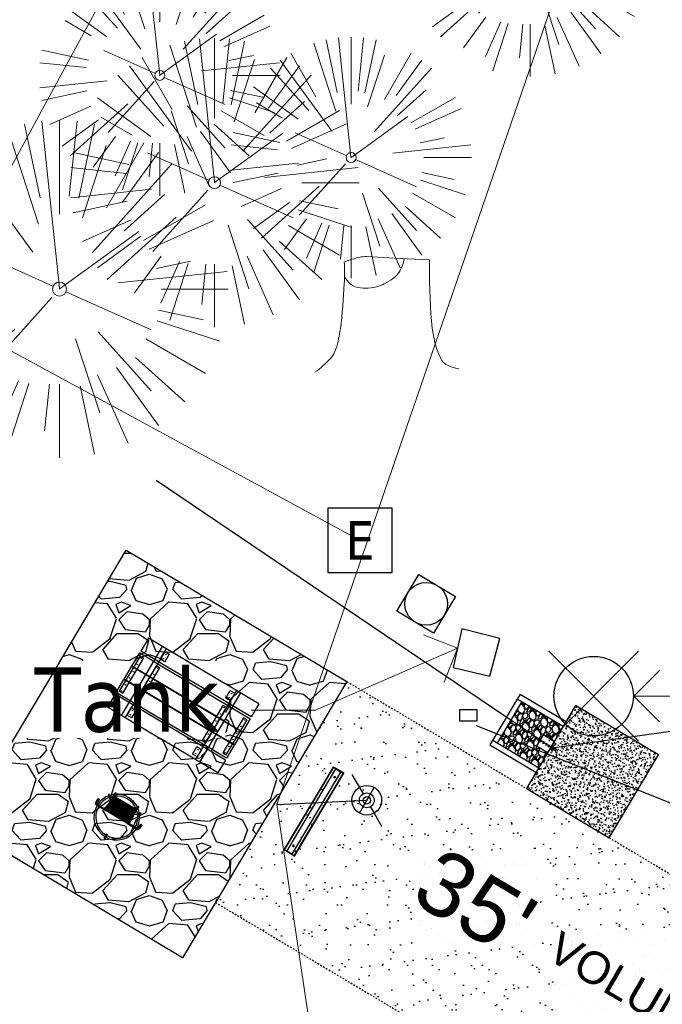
# Model space of a CAD drawing. Header units: feet. Extents: x 1134296 to 1140710, y 647902 to 649877.
# Tile 24 of 66: x 1134482 to 1134522, y 648709 to 648770. Entities that reach past the tile are written whole.
import ezdxf
from ezdxf import colors
from ezdxf.entities.mleader import LeaderData, LeaderLine
from ezdxf.enums import TextEntityAlignment as Align
from ezdxf.lldxf.tags import DXFTag
from ezdxf.math import Vec2, Vec3

# ---------------------------------------------------------------- set-up
doc = ezdxf.new("R2010")
doc.units = ezdxf.units.FT
doc.header["$MEASUREMENT"] = 0
doc.linetypes.add('HIDDEN4', pattern=[0.095, 0.05, -0.045])
doc.linetypes.add('RAD', pattern=[0.13, 0.08, -0.05])
for name, color, linetype in [('-AGGREGATE', 8, 'Continuous'), ('-BOLTS-LAGS-SCREWS', 7, 'Continuous'), ('-CONCRETE', 9, 'Continuous'), ('-HARDWARE', 7, 'Continuous'), ('-TIMBER', 6, 'Continuous'), ('-WOOD', 5, 'Continuous'), ('C-CAMPSITE-PADS', 6, 'Continuous'), ('C-PRKG-GRVL', 8, 'Continuous'), ('C-PRKG-WHEL-STOP', 5, 'Continuous'), ('C-ROAD-GRVL', 1, 'RAD'), ('C-SWLK-CONC', 5, 'Continuous'), ('C-SWLK-CONC-PATT', 5, 'Continuous'), ('C-SWLK-GRVL-PATT', 8, 'Continuous'), ('C-UTIL-ELEC-MEP', 7, 'UGE (.5x)'), ('C-UTIL-HYDRANT', 5, 'Continuous'), ('C-UTIL-WATER-MEP', 7, 'WATER (.5x)'), ('G-TEXT-ST02', 2, 'Continuous'), ('G-XREF', 7, 'Continuous'), ('V-UTIL-POWR-STRC', 1, 'Continuous'), ('V-UTIL-SSWR-STRC', 8, 'Continuous'), ('V-UTIL-WATR-STRC', 8, 'Continuous')]:
    doc.layers.add(name, color=color, linetype=linetype)
for name, color, linetype, lineweight in [('-ANGLE-IRON', 8, 'Continuous', 25), ('V-ANNO-TEXT', 8, 'Continuous', 13), ('V-SITE-VEGE', 8, 'Continuous', 18), ('V-UTIL-POWR-LINE-UNDR', 8, 'EXIST_PROP POWER UNDERGROUND LINE 1', 15), ('V-UTIL-WATR-LINE', 8, 'WATER', 15)]:
    doc.layers.add(name, color=color, linetype=linetype, lineweight=lineweight)
doc.styles.add('Arial', font='arial.ttf', dxfattribs={"height": 180})
doc.styles.add('Normal', font='arial.ttf', dxfattribs={"height": 0.1})
doc.styles.add('SEI-Dim & Leader', font='tahoma.ttf')
doc.styles.get("Standard").update_dxf_attribs({"font": 'arial.ttf'})
tags = doc.linetypes.add('EXIST_PROP POWER UNDERGROUND LINE 1', pattern='A,1.5,-0.2,["P-UG",Standard,S=0.08,R=0,X=-0.1,Y=-0.04],-0.3', length=2).pattern_tags.tags
tags[6] = DXFTag(74, 10)
tags = doc.linetypes.add('UGE (.5x)', pattern='A,0.75,-0.2,["UGE",Standard,S=0.08,R=0,X=-0.1,Y=-0.04],-0.2', length=1.15).pattern_tags.tags
tags[6] = DXFTag(74, 10)
tags = doc.linetypes.add('WATER', pattern='A,1.5,-0.2,["W",Standard,S=0.08,R=0,X=-0.1,Y=-0.04],-0.05', length=1.75).pattern_tags.tags
tags[6] = DXFTag(74, 10)
tags = doc.linetypes.add('WATER (.5x)', pattern='A,0.75,-0.2,["W",Standard,S=0.08,R=0,X=-0.1,Y=-0.04],-0.05', length=1).pattern_tags.tags
tags[6] = DXFTag(74, 10)

# ---------------------------------------------------------------- blocks, each defined once
blk = doc.blocks.new('V-SITE-VEGE-Coniferious Tree 2')
at = {"color": 0, "linetype": 'ByBlock'}
for p, q in [((-0.0003, 0.0026), (-0.0523, 0.4973)), ((0, 0.2219), (0, 0.5)), ((0.0289, 0.2753), (0.0522, 0.4973)), ((-0.0626, 0.1926), (-0.1545, 0.4755)), ((-0.0575, 0.2704), (-0.104, 0.4891)), ((0.0572, 0.2693), (0.1039, 0.4891)), ((-0.146, 0.2528), (-0.25, 0.433)), ((0.0685, 0.211), (0.1382, 0.4256)), ((0.1391, 0.2411), (0.25, 0.433)), ((-0.0791, 0.1089), (-0.2939, 0.4045)), ((0.1869, 0.2573), (0.2939, 0.4045)), ((-0.1757, 0.1951), (-0.3346, 0.3716)), ((0.0978, 0.1086), (0.3345, 0.3716)), ((-0.2201, 0.1599), (-0.4046, 0.2939)), ((0.192, 0.1729), (0.3116, 0.2806)), ((0.2488, 0.1436), (0.433, 0.25)), ((-0.2844, 0.1642), (-0.3931, 0.227)), ((0.2659, 0.1184), (0.4568, 0.2034)), ((-0.0009, -0.0007), (0.235, 0.1707)), ((-0.2961, 0.0629), (-0.4891, 0.1039)), ((-0.0199, 0.0089), (-0.2319, 0.1032)), ((0.2873, 0.0611), (0.3885, 0.0826)), ((-0.306, 0.0322), (-0.4973, 0.0523)), ((0.1731, 0.0182), (0.4972, 0.0523)), ((0.3025, 0), (0.5, 0)), ((-0.2183, -0.0229), (-0.4973, -0.0523)), ((-0.023, -0.0255), (-0.2138, -0.2374)), ((0.0185, -0.0083), (0.272, -0.1211)), ((-0.3022, -0.0642), (-0.4891, -0.1039)), ((0.2936, -0.0624), (0.4274, -0.0908)), ((0.2891, -0.094), (0.4755, -0.1545)), ((-0.2881, -0.1283), (-0.4568, -0.2034)), ((-0.132, -0.1189), (-0.3716, -0.3346)), ((0.1144, -0.1271), (0.2718, -0.3019)), ((0.0478, -0.1473), (0.1192, -0.3671)), ((0.2555, -0.1475), (0.433, -0.25)), ((-0.2545, -0.1849), (-0.4046, -0.2939)), ((0.2254, -0.2029), (0.3716, -0.3346)), ((0.1689, -0.2325), (0.2939, -0.4045)), ((-0.1843, -0.2536), (-0.2767, -0.3808)), ((0.1131, -0.2541), (0.2033, -0.4568)), ((-0.1214, -0.2725), (-0.1856, -0.4168)), ((-0.091, -0.2799), (-0.1545, -0.4755)), ((-0.0297, -0.2818), (-0.0443, -0.4216)), ((0, -0.2818), (0, -0.5)), ((0.061, -0.2873), (0.1039, -0.4891))]:
    blk.add_line(p, q, dxfattribs=at)
blk.add_circle((0, 0), 0.0208)
blk = doc.blocks.new('V-UTIL-IRRI-Spigot')
for points in [[(-1, 1.732), (-0.5, 0.866)], [(-0.5, -0.866), (0.5, 0.866)], [(0.5, -0.866), (1, -1.732)]]:
    blk.add_lwpolyline(points)
for radius in [1, 0.5]:
    blk.add_circle((0, 0), radius)
blk = doc.blocks.new('*U848', base_point=(1134503.569, 648721.905))
at = {"xscale": 0.9237604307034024, "yscale": 0.9237604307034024, "zscale": 0.9237604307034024}
blk.add_blockref('V-UTIL-IRRI-Spigot', (1134503.569, 648721.905), dxfattribs=at)
blk = doc.blocks.new('V-UTIL-EPED')
for p, q in [((-0.05, 0.05), (-0.05, -0.05)), ((0.05, 0.05), (-0.05, 0.05)), ((0.05, -0.05), (0.05, 0.05)), ((-0.05, -0.05), (0.05, -0.05))]:
    blk.add_line(p, q)
at = {"style": 'SEI-Dim & Leader'}
blk.add_text('E', height=0.06, dxfattribs=at).set_placement((0, 0), align=Align.MIDDLE_CENTER)
blk = doc.blocks.new('*U849', base_point=(1134503.148, 648738.079))
at = {"xscale": 39.99999999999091, "yscale": 39.99999999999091, "zscale": 39.99999999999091}
blk.add_blockref('V-UTIL-EPED', (1134503.148, 648738.079), dxfattribs=at)
blk = doc.blocks.new('V-UTIL-Cleanout')
for p, q in [((-0.0707, -0.0707), (0.0707, 0.0707)), ((0.0707, -0.0707), (-0.0707, 0.0707))]:
    blk.add_line(p, q)
blk.add_circle((0, 0), 0.0625)
blk = doc.blocks.new('*U851', base_point=(1134517.696, 648728.388))
at = {"xscale": 39.59797974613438, "yscale": 39.59797974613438, "zscale": 39.59797974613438}
blk.add_blockref('V-UTIL-Cleanout', (1134517.696, 648728.388), dxfattribs=at)
blk = doc.blocks.new('_Open90')
at = {"color": 0, "linetype": 'ByBlock', "lineweight": -2}
for p, q in [((-0.5, 0.5), (0, 0)), ((0, 0), (-1, 0)), ((0, 0), (-0.5, -0.5))]:
    blk.add_line(p, q, dxfattribs=at)
blk = doc.blocks.new('V-SITE-VEGE-Stump')
for points in [[(-0.1229, -0.0143, 0.052613), (-0.0986, 0.0077, 0.106195), (-0.0905, 0.0219, 0.044862), (-0.0837, 0.0527, 0.020074), (-0.0776, 0.1229, 0.011675), (-0.0773, 0.1364, 0.007866), (-0.0776, 0.1565)], [(-0.0776, 0.1565, -0.027668), (-0.0534, 0.1634, -0.067978), (-0.0432, 0.1643), (0.0086, 0.1616), (0.054, 0.1591)], [(0.0151, 0.1613, -0.082864), (0.0081, 0.142, -0.111324), (-0.0021, 0.1306, -0.039313), (-0.0159, 0.1223, -0.049197), (-0.028, 0.1177, -0.066002), (-0.0447, 0.1155, -0.070187), (-0.0604, 0.1177, -0.114859), (-0.0685, 0.1223, -0.075938), (-0.0773, 0.1332)], [(0.054, 0.1591, 0.004334), (0.0538, 0.1369, 0.008344), (0.054, 0.1254), (0.0561, 0.0762, 0.046252), (0.0624, 0.0317, 0.069625), (0.0733, 0.0038, 0.149725), (0.0794, -0.002, 0.058523), (0.0992, -0.0091)]]:
    blk.add_lwpolyline(points, format="xyb")
blk = doc.blocks.new('*U900', base_point=(1134503.569, 648721.905))
at = {"xscale": 0.9237604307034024, "yscale": 0.9237604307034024, "zscale": 0.9237604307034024}
blk.add_blockref('V-UTIL-IRRI-Spigot', (1134503.569, 648721.905), dxfattribs=at)
blk = doc.blocks.new('*U901', base_point=(1134503.148, 648738.079))
at = {"xscale": 39.99999999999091, "yscale": 39.99999999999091, "zscale": 39.99999999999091}
blk.add_blockref('V-UTIL-EPED', (1134503.148, 648738.079), dxfattribs=at)
blk = doc.blocks.new('*U903', base_point=(1134517.696, 648728.388))
at = {"xscale": 39.59797974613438, "yscale": 39.59797974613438, "zscale": 39.59797974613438}
blk.add_blockref('V-UTIL-Cleanout', (1134517.696, 648728.388), dxfattribs=at)
blk = doc.blocks.new('Wheel_Stop')
for points in [[(-36, 6.75), (36, 6.75)], [(-36, -2.25), (-36, 6.75)], [(-35.625, 4.5), (-36, 6.75)], [(-35.625, 0), (-36, -2.25)], [(-35.955, 6.48), (35.955, 6.48)], [(-35.625, 4.5), (-35.625, 0)], [(-35.625, 4.5), (35.625, 4.5)], [(-35.625, 0), (35.625, 0)], [(35.625, 4.5), (36, 6.75)], [(35.625, 4.5), (35.625, 0)], [(35.625, 0), (36, -2.25)], [(36, -2.25), (36, 6.75)], [(-36, -2.25), (36, -2.25)], [(-35.955, -1.98), (35.955, -1.98)]]:
    blk.add_lwpolyline(points)
for centre in [(-30, 2.25), (30, 2.25)]:
    blk.add_circle(centre, 0.5)
blk = doc.blocks.new('10FT_Precast Table')
at = {"layer": '-ANGLE-IRON'}
for p, q in [((-28.53, 21.12), (-28.53, 27.63)), ((-28.53, 27.63), (-24.53, 27.63)), ((-24.53, 27.63), (-24.53, 21.12)), ((28.47, 21.12), (28.47, 27.63)), ((28.47, 27.63), (32.47, 27.63)), ((32.47, 27.63), (32.47, 21.12)), ((-43.5, 15.25), (-46.5, 15.25)), ((-46.5, 15.25), (-46.5, -15.25)), ((-43.5, -15.25), (-43.5, 15.25)), ((-24.53, 21.12), (-28.53, 21.12)), ((-25.53, 15.25), (-28.53, 15.25)), ((-28.53, 15.25), (-28.53, -15.25)), ((-25.53, -15.25), (-25.53, 15.25)), ((32.47, 21.12), (28.47, 21.12)), ((32.47, 15.25), (29.47, 15.25)), ((29.47, 15.25), (29.47, -15.25)), ((32.47, -15.25), (32.47, 15.25)), ((46.5, 15.25), (43.5, 15.25)), ((43.5, 15.25), (43.5, -15.25)), ((46.5, -15.25), (46.5, 15.25)), ((-46.5, -15.25), (-43.5, -15.25)), ((-28.53, -15.25), (-25.53, -15.25)), ((-28.53, -27.63), (-28.53, -21.12)), ((-28.53, -21.12), (-24.53, -21.12)), ((-24.53, -21.12), (-24.53, -27.63)), ((28.47, -27.63), (28.47, -21.12)), ((28.47, -21.12), (32.47, -21.12)), ((29.47, -15.25), (32.47, -15.25)), ((32.47, -21.12), (32.47, -27.63)), ((43.5, -15.25), (46.5, -15.25)), ((-24.53, -27.63), (-28.53, -27.63)), ((32.47, -27.63), (28.47, -27.63))]:
    blk.add_line(p, q, dxfattribs=at)
at = {"layer": '-BOLTS-LAGS-SCREWS'}
for centre in [(-26.53, 26.13), (-26.53, 22.62), (30.47, 26.13), (30.47, 22.62), (-45, 14.25), (-45, 8.75), (-27.03, 14.25), (-27.03, 8.75), (30.97, 14.25), (30.97, 8.75), (45, 14.25), (45, 8.75), (-45, 2.75), (-27.03, 2.75), (30.97, 2.75), (45, 2.75), (-45, -2.75), (-27.03, -2.75), (30.97, -2.75), (45, -2.75), (-45, -8.75), (-45, -14.25), (-27.03, -8.75), (-27.03, -14.25), (30.97, -8.75), (30.97, -14.25), (45, -8.75), (45, -14.25), (-26.53, -22.62), (-26.53, -26.13), (30.47, -22.62), (30.47, -26.13)]:
    blk.add_circle(centre, 0.156, dxfattribs=at)
at = {"layer": '-CONCRETE'}
for p, q in [((-32.03, -30), (-32.03, 30)), ((-28.53, 30), (-28.53, 27.63)), ((32.47, 30), (32.47, 27.63)), ((35.97, -30), (35.97, 30)), ((-28.53, -27.12), (-28.53, 27.12)), ((32.47, -27.12), (32.47, 27.12)), ((-28.53, -30), (-28.53, -27.63)), ((32.47, -27.63), (32.47, -30))]:
    blk.add_line(p, q, dxfattribs=at)
at = {"layer": '-TIMBER'}
for p, q in [((-48, 18.75), (-48, 30)), ((-48, 30), (48, 30)), ((48, 18.75), (48, 30)), ((-48, 18.75), (48, 18.75)), ((-48, 5.88), (-48, 17.13)), ((-48, 17.13), (48, 17.13)), ((48, 17.13), (48, 5.88)), ((-48, 5.88), (48, 5.88)), ((-48, -5.63), (-48, 5.63)), ((-48, 5.63), (48, 5.63)), ((48, 5.63), (48, -5.63)), ((48, -5.63), (-48, -5.63)), ((-48, -17.13), (-48, -5.88)), ((48, -5.88), (-48, -5.88)), ((48, -5.88), (48, -17.13)), ((48, -17.13), (-48, -17.13)), ((-48, -30), (-48, -18.75)), ((-48, -18.75), (48, -18.75)), ((48, -30), (48, -18.75)), ((-48, -30), (48, -30))]:
    blk.add_line(p, q, dxfattribs=at)
blk = doc.blocks.new('*X1280')
at = {"color": 0}
for p, q in [((146.06, 353.6), (146.14, 353.68)), ((146.06, 352.89), (146.81, 353.64)), ((146.06, 352.54), (146.81, 353.29)), ((146.06, 351.83), (146.81, 352.58)), ((146.06, 351.48), (146.81, 352.23)), ((146.06, 350.77), (146.81, 351.52)), ((146.32, 350.68), (146.81, 351.17))]:
    blk.add_line(p, q, dxfattribs=at)
blk = doc.blocks.new('Pilot Rocks FS-30_18_PA')
at = {"layer": '-HARDWARE'}
for p, q in [((-8.82, 0.04), (-17.87, 0.04)), ((-17.87, 0.04), (-12.78, 0.04)), ((-10.2, 0.04), (10.2, 0.04)), ((8.82, 0.04), (17.87, 0.04)), ((12.78, 0.04), (17.87, 0.04)), ((-18.93, -4.56), (-18.93, -1.36)), ((-18.93, -1.36), (-18.87, -1.36)), ((-18.87, -1.36), (-18.87, -0.96)), ((-18.87, -1.36), (-18.87, -0.96)), ((-18.2, -1.36), (-18.2, -0.96)), ((-18.2, -0.96), (-18.2, -1.36)), ((-18.2, -1.36), (-18.13, -1.36)), ((-18.13, -1.36), (-18.13, -4.56)), ((-8.82, -0.62), (-17.87, -0.62)), ((-13.34, -0.62), (-17.87, -0.62)), ((-10.2, -0.62), (10.2, -0.62)), ((-10.2, -0.62), (-10.2, -11.31)), ((-9.53, -0.62), (-9.53, -11.31)), ((-8.82, -0.62), (-8.82, -11.65)), ((-8.28, -0.62), (-8.28, -11.65)), ((-7.5, -0.62), (-7.5, -11.65)), ((-6.97, -0.62), (-6.97, -11.65)), ((-6.19, -0.62), (-6.19, -11.65)), ((-5.65, -0.62), (-5.65, -11.65)), ((-4.87, -0.62), (-4.87, -11.65)), ((-4.34, -0.62), (-4.34, -11.65)), ((-3.56, -0.62), (-3.56, -11.65)), ((-3.02, -0.62), (-3.02, -11.65)), ((-2.24, -0.62), (-2.24, -11.65)), ((-1.71, -0.62), (-1.71, -11.65)), ((-0.92, -0.62), (-0.92, -11.65)), ((-0.39, -0.62), (-0.39, -11.65)), ((0.39, -0.62), (0.39, -11.65)), ((0.92, -0.62), (0.92, -11.65)), ((1.71, -0.62), (1.71, -11.65)), ((2.24, -0.62), (2.24, -11.65)), ((3.02, -0.62), (3.02, -11.65)), ((3.56, -0.62), (3.56, -11.65)), ((4.34, -0.62), (4.34, -11.65)), ((4.87, -0.62), (4.87, -11.65)), ((5.65, -0.62), (5.65, -11.65)), ((6.19, -0.62), (6.19, -11.65)), ((6.97, -0.62), (6.97, -11.65)), ((7.5, -0.62), (7.5, -11.65)), ((8.28, -0.62), (8.28, -11.65)), ((8.82, -0.62), (8.82, -11.65)), ((17.87, -0.62), (8.82, -0.62)), ((9.53, -0.62), (9.53, -11.31)), ((10.2, -0.62), (10.2, -11.31)), ((18.13, -4.56), (18.13, -1.36)), ((18.13, -1.36), (18.2, -1.36)), ((18.93, -4.56), (18.13, -4.56)), ((18.2, -1.36), (18.2, -0.96)), ((18.2, -1.36), (18.2, -0.96)), ((18.87, -1.36), (18.87, -0.96)), ((18.87, -0.96), (18.87, -1.36)), ((18.87, -1.36), (18.93, -1.36)), ((18.93, -1.36), (18.93, -4.56)), ((-10.2, -11.31), (-10.2, -14.85)), ((-10.2, -13.68), (-10.2, -14.85)), ((-9.53, -11.31), (-9.53, -14.85)), ((-9.53, -11.65), (9.53, -11.65)), ((-9.53, -12.31), (9.53, -12.31)), ((-9.53, -14.85), (-9.53, -14.48)), ((9.53, -11.31), (9.53, -14.85)), ((9.53, -14.48), (9.53, -14.85)), ((10.2, -11.31), (10.2, -14.85)), ((10.2, -14.85), (10.2, -13.68))]:
    blk.add_line(p, q, dxfattribs=at)
at = {"layer": '-HARDWARE', "flags": 128}
for points in [[(0.04, 18.19, 1), (-0.62, 18.19), (-0.62, 14.99, 1), (0.05, 14.99), (0.04, 18.19)], [(-11.78, -8.93, -1), (-11.29, -9.39), (-13.48, -11.73, -1), (-13.96, -11.27), (-11.78, -8.93)], [(11.78, -8.93, 1), (11.29, -9.39), (13.48, -11.73, 1), (13.96, -11.27), (11.78, -8.93)]]:
    blk.add_lwpolyline(points, format="xyb", dxfattribs=at)
at = {"layer": '-HARDWARE'}
for points in [[(-18.93, -4.56), (-18.93, -1.36), (-18.13, -1.36), (-18.13, -4.56)], [(-7.5, -11.65), (-8.28, -11.65), (-8.28, -0.62), (-7.5, -0.62)], [(-6.19, -11.65), (-6.97, -11.65), (-6.97, -0.62), (-6.19, -0.62)], [(-4.87, -11.65), (-5.65, -11.65), (-5.65, -0.62), (-4.87, -0.62)], [(-3.56, -11.65), (-4.34, -11.65), (-4.34, -0.62), (-3.56, -0.62)], [(-2.24, -11.65), (-3.02, -11.65), (-3.02, -0.62), (-2.24, -0.62)], [(-0.92, -11.65), (-1.71, -11.65), (-1.71, -0.62), (-0.92, -0.62)], [(-0.39, -11.65), (0.39, -11.65), (0.39, -0.62), (-0.39, -0.62)], [(0.92, -11.65), (1.71, -11.65), (1.71, -0.62), (0.92, -0.62)], [(2.24, -11.65), (3.02, -11.65), (3.02, -0.62), (2.24, -0.62)], [(3.56, -11.65), (4.34, -11.65), (4.34, -0.62), (3.56, -0.62)], [(4.87, -11.65), (5.65, -11.65), (5.65, -0.62), (4.87, -0.62)], [(6.19, -11.65), (6.97, -11.65), (6.97, -0.62), (6.19, -0.62)], [(7.5, -11.65), (8.28, -11.65), (8.28, -0.62), (7.5, -0.62)], [(18.93, -4.56), (18.93, -1.36), (18.13, -1.36), (18.13, -4.56)]]:
    blk.add_lwpolyline(points, close=True, dxfattribs=at)
for centre, radius, start, end in [((0, 0), 17.07, 0.14844, 179.85156), ((0, 0), 15.73, 0.16102, 179.83898), ((-17.87, -0.96), 1, 90, 180), ((-17.87, -0.96), 1, 90, 180), ((17.87, -0.96), 1, 0, 90), ((17.87, -0.96), 1, 0, 90), ((-17.87, -0.96), 0.333, 90, 180), ((-17.87, -0.96), 0.333, 90, 180), ((0, 0), 17.07, 182.09014, 220.74905), ((0, 0), 15.73, 182.26736, 220.22476), ((0, 0), 15.73, 319.77524, 357.73264), ((0, 0), 17.07, 319.25095, 357.90986), ((17.87, -0.96), 0.333, 0, 90), ((17.87, -0.96), 0.333, 0, 90), ((0, 0), 17.07, 220.74905, 233.29778), ((0, 0), 15.73, 220.22476, 229.58607), ((-9.87, -11.65), 0.333, 0, 180), ((0, 0), 15.73, 232.70405, 307.29595), ((0, 0), 17.07, 236.0414, 303.9586), ((9.87, -11.65), 0.333, 0, 180), ((0, 0), 15.73, 310.41393, 319.77524), ((0, 0), 17.07, 306.70222, 319.25095), ((-9.87, -14.85), 0.333, 180, 0), ((-9.87, -14.85), 0.333, 180, 0), ((9.87, -14.85), 0.333, 180, 0), ((9.87, -14.85), 0.333, 180, 0)]:
    blk.add_arc(centre, radius, start, end, dxfattribs=at)
at = {"layer": '-HARDWARE', "rotation": 180}
for p, xscale, yscale, zscale in [((137.67, 372.58), 1.066666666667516, 1.066666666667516, 1.066666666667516), ((-137.67, 372.58), -1.066666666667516, 1.066666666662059, 1.066666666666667)]:
    blk.add_blockref('*X1280', p, dxfattribs=dict(at, xscale=xscale, yscale=yscale, zscale=zscale))
blk = doc.blocks.new('HYDRANT & PAD')
at = {"layer": '-AGGREGATE'}
h = blk.add_hatch(dxfattribs=at)
h.set_pattern_fill('GRAVEL', color=256, scale=10)
h.paths.add_polyline_path([(18, 72), (18, 108), (-18, 108), (-18, 72), (-4.81, 72), (-4.81, 81.61), (4.81, 81.61), (4.81, 72)])
at = {"layer": 'C-SWLK-CONC-PATT'}
h = blk.add_hatch(dxfattribs=at)
h.set_pattern_fill('AR-CONC', color=256)
h.set_pattern_definition([(50, (-9267.939, -358120.348), (7.17260183, -0.62752135), [0.75, -8.25]), (355, (-9267.939, -358120.348), (-1.38751334, 7.52192134), [0.6, -6.6]), (100.4514445, (-9267.341, -358120.4), (5.78508847, 6.89439991), [0.63740192, -7.01142112]), (46.1842, (-9267.939, -358118.348), (10.6724133, -1.6551928), [1.125, -12.375]), (96.6356355, (-9267.05, -358118.486), (9.34661946, 9.741186), [0.95610342, -10.5171376]), (351.184164, (-9267.939, -358118.348), (9.34661945, 9.741186), [0.9, -9.9]), (21, (-9266.939, -358118.848), (5.96907052, -4.02618891), [0.75, -8.25]), (326, (-9266.939, -358118.848), (2.43315332, 7.25150045), [0.6, -6.6]), (71.4514447, (-9266.4415, -358119.1835), (8.40222377, 3.22531153), [0.6374019, -7.01142112]), (37.5, (-9267.939, -358120.348), (0.121598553, 3.328938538), [0, -6.52, 0, -6.7, 0, -6.625]), (7.5, (-9267.939, -358120.348), (2.630695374, 3.94411712), [0, -3.82, 0, -6.37, 0, -2.525]), (327.5, (-9270.169, -358120.348), (5.338224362, -0.225548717), [0, -2.5, 0, -7.8, 0, -10.35]), (317.5, (-9271.169, -358120.348), (5.831861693, 1.001049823), [0, -3.25, 0, -5.18, 0, -7.35])])
h.paths.add_polyline_path([(36, 72), (-0.5, 72), (-1.8, 72), (-5.84, 72), (-36, 72), (-36, 0), (36, 0)])
at = {"layer": '-HARDWARE'}
for p, q in [((-0.93, 70.22), (-0.89, 69.51)), ((-0.13, 68.23), (-0.22, 71.2)), ((-0.22, 71.2), (0.32, 71.2)), ((0.32, 71.2), (0.24, 68.22)), ((0.9, 70.22), (0.86, 69.51))]:
    blk.add_line(p, q, dxfattribs=at)
for points in [[(0.8, 81.98), (-0.85, 81.98)], [(-0.77, 82.58), (-0.77, 81.98)], [(-0.57, 81.61), (-0.57, 81.98)], [(0.57, 81.61), (0.57, 81.98)], [(0.73, 82.58), (0.73, 81.98)]]:
    blk.add_lwpolyline(points, dxfattribs=at)
at = {"layer": '-HARDWARE', "linetype": 'HIDDEN4'}
for points in [[(-0.57, 81.61), (-0.57, 72.06)], [(0.57, 81.61), (0.57, 72.04)]]:
    blk.add_lwpolyline(points, dxfattribs=at)
at = {"layer": '-HARDWARE'}
blk.add_lwpolyline([(0.86, 69.51), (0.8, 68.56, 0.013614), (0.8, 68.55), (0.8, 68.08, -0.014895), (0.8, 68.06), (0.78, 67.72, -0.39687), (0.44, 67.39), (-0.47, 67.39, -0.39687), (-0.81, 67.72), (-0.84, 68.06, -0.014895), (-0.84, 68.08), (-0.84, 68.55, 0.013614), (-0.84, 68.56), (-0.89, 69.51)], format="xyb", dxfattribs=at)
for centre, radius, start, end in [((-0.02, 82.58), 0.794, 340.87176, 199.12824), ((-0.02, 82.58), 0.75, 0, 180), ((-0.02, 70.99), 1.2, 284.45577, 262.27799)]:
    blk.add_arc(centre, radius, start, end, dxfattribs=at)
at = {"layer": '-TIMBER', "flags": 128}
for points in [[(-22, 112), (-22, 72)], [(22, 112), (-22, 112)], [(-18, 112), (-18, 72)], [(18, 112), (18, 72)], [(22, 112), (22, 72)], [(18, 108), (-18, 108)]]:
    blk.add_lwpolyline(points, dxfattribs=at)
at = {"layer": '-WOOD'}
blk.add_lwpolyline([(4.81, 72), (4.81, 81.61), (-4.81, 81.61), (-4.81, 72)], close=True, dxfattribs=at)
at = {"layer": 'C-SWLK-CONC'}
blk.add_lwpolyline([(36, 0), (36, 72), (-36, 72), (-36, 0)], dxfattribs=at)
at = {"layer": 'C-SWLK-CONC', "linetype": 'Continuous'}
blk.add_lwpolyline([(-36, 0), (36, 0)], dxfattribs=at)
blk = doc.blocks.new('C_PBASE-PACTOLA_02403811')
at = {"layer": 'C-CAMPSITE-PADS'}
for points in [[(1134494.148, 648715.547), (1134492.101, 648712.11), (1134478.353, 648720.294), (1134488.584, 648737.48), (1134502.332, 648729.296), (1134494.148, 648715.547)], [(1134488.795, 648720.479), (1134489.05, 648720.909)]]:
    blk.add_lwpolyline(points, dxfattribs=at)
at = {"layer": 'C-ROAD-GRVL', "flags": 128}
for points in [[(1134502.332, 648729.296), (1134534.769, 648709.986, 0.629228), (1134540.777, 648713.976)], [(1134494.148, 648715.547), (1134534.463, 648691.548, -0.226254), (1134546.417, 648673.649)]]:
    blk.add_lwpolyline(points, format="xyb", dxfattribs=at)
at = {"layer": 'C-UTIL-ELEC-MEP'}
blk.add_lwpolyline([(1134509.367, 648727.549), (1134510.417, 648727.549), (1134510.417, 648726.835), (1134509.367, 648726.835)], close=True, dxfattribs=at)
blk.add_lwpolyline([(1134524.761, 648680.948), (1134556.995, 648675.468), (1134551.403, 648710.211), (1134510.398, 648726.541)], dxfattribs=at)
at = {"layer": 'C-UTIL-WATER-MEP'}
for p, q in [((1134490.456, 648741.821), (1134515.108, 648725.18)), ((1134515.108, 648725.18), (1134543.703, 648729.174))]:
    blk.add_line(p, q, dxfattribs=at)
blk.add_lwpolyline([(1134506.803, 648735.963), (1134509.095, 648734.599), (1134507.731, 648732.307), (1134505.439, 648733.671)], close=True, dxfattribs=at)
blk.add_circle((1134507.267, 648734.135), 1.333, dxfattribs=at)
at = {"layer": '-HARDWARE', "xscale": 0.08333333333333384, "yscale": 0.08333333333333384, "zscale": 0.08333333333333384, "rotation": 149.2349298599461}
blk.add_blockref('Pilot Rocks FS-30_18_PA', (1134488.001, 648720.861), dxfattribs=at)
at = {"xscale": 0.08333333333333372, "yscale": 0.08333333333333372, "zscale": 0.08333333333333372, "rotation": 149.2349298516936}
blk.add_blockref('10FT_Precast Table', (1134492.133, 648727.802), dxfattribs=at)
at = {"layer": 'C-PRKG-WHEL-STOP', "xscale": 0.08333333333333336, "yscale": 0.08333333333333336, "zscale": 0.08333333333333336, "rotation": 59.23492963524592}
blk.add_blockref('Wheel_Stop', (1134500.442, 648721.111), dxfattribs=at)
at = {"layer": 'C-UTIL-HYDRANT', "xscale": 0.08333333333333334, "yscale": 0.08333333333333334, "zscale": 0.08333333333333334, "rotation": 59.23492982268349}
blk.add_blockref('HYDRANT & PAD', (1134520.193, 648722.155), dxfattribs=at)
at = {"layer": 'C-CAMPSITE-PADS', "insert": (1134508.227, 648719.149), "char_height": 4, "attachment_point": 1, "rotation": 329.19117, "style": 'Arial'}
blk.add_mtext_dynamic_manual_height_columns("35'", width=0.88902, gutter_width=1, heights=[0], dxfattribs=at)
at = {"layer": 'G-TEXT-ST02', "insert": (1134515.654, 648713.832), "char_height": 2, "attachment_point": 1, "rotation": 329.80407, "style": 'Normal'}
blk.add_mtext('VOLUNTEER SITE', dxfattribs=at)
blk = doc.blocks.new('C_PHTCH-PACTOLA_02403811')
at = {"layer": 'C-PRKG-GRVL'}
h = blk.add_hatch(dxfattribs=at)
h.set_pattern_fill('AR-SAND', color=256)
h.set_pattern_definition([(37.5, (0, 0), (-0.0629933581, 1.926823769), [0, -1.52, 0, -1.7, 0, -1.625]), (7.5, (0, 0), (1.7697767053, 2.822146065), [0, -0.82, 0, -1.37, 0, -0.525]), (327.5, (-1.23, 0), (3.1141418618, 0.0056590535), [0, -0.5, 0, -1.8, 0, -2.35]), (317.5, (-1.23, 0), (3.0061266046, 0.877675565), [0, -0.25, 0, -1.18, 0, -1.35])])
edge = h.paths.add_edge_path()
edge.add_line((1134534.463, 648691.548), (1134494.148, 648715.547))
edge.add_line((1134494.148, 648715.547), (1134502.332, 648729.296))
edge.add_line((1134502.332, 648729.296), (1134534.769, 648709.986))
edge.add_arc((1134536.815, 648713.423), 4, 239.23493, 367.95193)
edge.add_line((1134540.777, 648713.976), (1134546.417, 648673.649))
edge.add_arc((1134521.675, 648670.066), 24.999, 8.23938, 59.23554)
at = {"layer": 'C-SWLK-GRVL-PATT'}
h = blk.add_hatch(dxfattribs=at)
h.set_pattern_fill('GRAVEL', color=256, scale=5)
h.set_pattern_definition([(228.012787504, (3.6, 5), (-40, -45), [0.67268, -66.595440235]), (184.969740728, (3.15, 4.5), (60, 5), [1.15434, -114.279623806]), (132.510447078, (2, 4.4), (50, -55), [0.81394, -80.58016298]), (267.273689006, (0.05, 3.15), (5, 100), [1.05119, -104.067790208]), (292.833654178, (0, 2.1), (-25, 60), [1.030775, -102.04686564]), (357.273689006, (0.4, 1.15), (-100, 5), [1.05119, -104.067790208]), (37.694240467, (1.45, 1.1), (-65, -50), [1.390145, -137.624242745]), (72.255328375, (2.55, 1.95), (35, 110), [1.31244, -129.931607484]), (121.429565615, (2.95, 3.2), (-40, 65), [1.05475, -104.420365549]), (175.23635831, (2.4, 4.1), (55, -5), [1.20416, -59.003812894]), (222.397437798, (1.2, 4.2), (-60, -55), [1.55724, -154.166875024]), (138.814074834, (5, 3.1), (-35, 30), [0.531505, -52.619224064]), (171.46923439, (4.6, 3.45), (65, -10), [1.011185, -100.10755708]), (225, (3.6, 3.6), (-6e-16, -5), [0.707105, -6.363962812]), (203.198590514, (3.25, 4.2), (25, 10), [0.38079, -37.69807553]), (291.80140949, (2.9, 4.05), (-5, 15), [0.538515, -26.387309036]), (30.96375653, (3.1, 3.55), (15, 10), [0.874645, -28.280114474]), (161.56505118, (3.85, 4), (10, -5), [0.632455, -15.1789333]), (16.389540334, (0, 4.05), (50, 15), [0.886, -87.714225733]), (70.346175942, (0.85, 4.3), (-20.00000000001, -55.00000000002), [0.743305, -73.587038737]), (293.198590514, (3.85, 5), (-10, 25), [0.761575, -37.31729053]), (343.610459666, (4.15, 4.3), (-50, 15), [0.886, -87.714225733]), (339.44395478, (0, 0.95), (-25, 10), [0.8544, -41.865618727]), (294.77514057, (0.8, 0.65), (-25, 55), [0.71589, -70.873215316]), (66.801409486, (3.9, 0), (10, 25), [0.761575, -37.31729053]), (17.354024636, (4.2, 0.7), (-65, -20), [0.838155, -82.977118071]), (69.44395478, (1.45, 0), (-10, -25), [0.4272, -42.292818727]), (101.30993247, (3.6, 0), (-5, 20), [0.25495, -25.240147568]), (165.96375653, (3.55, 0.25), (15, -5), [1.030775, -19.584753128]), (186.009005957, (2.55, 0.5), (50, 5), [0.95525, -94.569615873]), (303.69006753, (3.1, 3.1), (-5, 10), [0.72111, -17.306646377]), (353.157226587, (3.5, 2.5), (85, -10), [1.25897, -124.63781312]), (60.9453959, (4.75, 2.35), (-20, -35), [0.51478, -50.963370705]), (90, (5, 2.8), (-5, 5), [0.3, -4.7]), (120.256437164, (2.45, 0.65), (20, -35), [0.69462, -68.767599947]), (48.012787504, (2.1, 1.25), (40, 45), [1.34536, -65.922760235]), (0, (3, 2.25), (5, 5), [1.3, -3.7]), (325.30484647, (4.3, 2.25), (50, -35), [0.79057, -78.266371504]), (254.0546041, (4.95, 1.8), (-5, -20), [0.72801, -35.672539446]), (207.645975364, (4.75, 1.1), (-95, -50), [1.185325, -117.347370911]), (175.42607874, (3.7, 0.55), (-65, 5), [1.253995, -124.14536704])])
h.paths.add_polyline_path([(1134502.332, 648729.296), (1134488.584, 648737.48), (1134478.353, 648720.294), (1134492.101, 648712.11)])
h.paths.add_polyline_path([(1134449.493, 648737.475), (1134440.285, 648722.008), (1134454.034, 648713.824), (1134463.241, 648729.291)])
blk = doc.blocks.new('C_XBASE-PACTOLA_02403811')
at = {"layer": 'V-UTIL-POWR-LINE-UNDR', "flags": 128}
blk.add_lwpolyline([(1134503.148, 648738.079), (1134476.606, 648752.466)], dxfattribs=at)
at = {"layer": 'V-SITE-VEGE'}
for name, p, xscale, yscale, zscale in [('V-SITE-VEGE-Coniferious Tree 2', (1134513.734, 648774.448), 14.99981880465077, 14.99981880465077, 14.99981880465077), ('V-SITE-VEGE-Coniferious Tree 2', (1134490.677, 648767.027), 14.99981880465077, 14.99981880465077, 14.99981880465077), ('V-SITE-VEGE-Coniferious Tree 2', (1134494.084, 648760.344), 17.99978256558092, 17.99978256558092, 17.99978256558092), ('V-SITE-VEGE-Coniferious Tree 2', (1134502.588, 648761.907), 14.99981880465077, 14.99981880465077, 14.99981880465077), ('V-SITE-VEGE-Coniferious Tree 2', (1134484.435, 648753.726), 20.99974632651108, 20.99974632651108, 20.99974632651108), ('V-SITE-VEGE-Stump', (1134505.295, 648749.12), 40.31522404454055, 40.31522404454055, 40.31522404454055)]:
    blk.add_blockref(name, p, dxfattribs=dict(at, xscale=xscale, yscale=yscale, zscale=zscale))
at = {"layer": 'V-UTIL-POWR-STRC'}
for name in ['*U849', '*U901']:
    blk.add_blockref(name, (1134503.148, 648738.079), dxfattribs=at)
at = {"layer": 'V-UTIL-POWR-STRC', "xscale": 39.99999999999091, "yscale": 39.99999999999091, "zscale": 39.99999999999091}
blk.add_blockref('V-UTIL-EPED', (1134503.148, 648738.079), dxfattribs=at)
at = {"layer": 'V-UTIL-SSWR-STRC'}
for name in ['*U851', '*U903']:
    blk.add_blockref(name, (1134517.696, 648728.388), dxfattribs=at)
at = {"layer": 'V-UTIL-WATR-STRC'}
blk.add_blockref('*U848', (1134503.569, 648721.905), dxfattribs=at)
at = {"layer": 'V-ANNO-TEXT'}
ml = blk.add_multileader_mtext('Standard', dxfattribs=at)
ml.set_content('Holding Tank', color=256, style='SEI-Dim & Leader')
ml.set_leader_properties(color=256, linetype='ByLayer', lineweight=-1)
ml.set_arrow_properties(name='OPEN90')
ml.build(insert=Vec2(0, 0))
ml.multileader.update_dxf_attribs({"text_left_attachment_type": 2, "text_right_attachment_type": 2, "dogleg_length": 0.1, "arrow_head_size": 3.2, "scale": 40})
ctx = ml.context
ctx.base_point, ctx.scale, ctx.arrow_head_size, ctx.plane_origin = Vec3(1134460.669, 648727.516), 40, 3.2, Vec3(1134509.211, 648731.369)
ctx.left_attachment, ctx.right_attachment, ctx.text_align_type = 2, 2, 2
notes = []
notes.append((ctx, [(0, (1, 1, 0), (1134500.37, 648727.516), (-1, 0), 4, [(0, [(1134509.211, 648731.369)], 0, [])])]))
ctx.mtext.insert, ctx.mtext.alignment, ctx.mtext.flow_direction = Vec3(1134494.37, 648730.174), 3, 5
ctx.mtext.has_bg_fill, ctx.mtext.bg_color, ctx.mtext.bg_scale_factor, ctx.mtext.bg_transparency, ctx.mtext.use_window_bg_color = 1, -1073741824, 1.1, 0, 1
for ctx, leaders in notes:
    for number, flags, end, landing, length, lines in leaders:
        leader = LeaderData()
        leader.index, (leader.has_last_leader_line, leader.has_dogleg_vector, leader.attachment_direction) = number, flags
        leader.last_leader_point, leader.dogleg_vector, leader.dogleg_length = Vec3(end), Vec3(landing), length
        for number, points, colour, breaks in lines:
            line = LeaderLine()
            line.index, line.vertices, line.color, line.breaks = number, Vec3.list(points), colors.encode_raw_color(colour), breaks
            leader.lines.append(line)
        ctx.leaders.append(leader)
at = {"layer": 'V-UTIL-WATR-LINE', "flags": 128}
blk.add_lwpolyline([(1134533.417, 648547.604), (1134534.843, 648556.084), (1134510.788, 648635.474), (1134497.967, 648721.634), (1134522.21, 648792.11)], dxfattribs=at)
at = {"layer": 'V-UTIL-WATR-STRC', "flags": 128}
blk.add_lwpolyline([(1134508.936, 648730.161), (1134511.238, 648729.636), (1134511.852, 648731.979), (1134509.485, 648732.577)], close=True, dxfattribs=at)
blk.add_lwpolyline([(1134497.967, 648721.634), (1134503.569, 648721.905)], dxfattribs=at)
at = {"layer": 'V-UTIL-WATR-STRC'}
blk.add_blockref('*U900', (1134503.569, 648721.905), dxfattribs=at)
at = {"layer": 'V-UTIL-WATR-STRC', "xscale": 0.4618802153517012, "yscale": 0.4618802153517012, "zscale": 0.4618802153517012}
blk.add_blockref('V-UTIL-IRRI-Spigot', (1134503.569, 648721.905), dxfattribs=at)
at = {"layer": 'V-ANNO-TEXT'}
ml = blk.add_multileader_mtext('Standard', dxfattribs=at)
ml.set_content('Cleanout', color=256, style='SEI-Dim & Leader')
ml.set_leader_properties(color=256, linetype='ByLayer', lineweight=-1)
ml.set_arrow_properties(name='OPEN90')
ml.build(insert=Vec2(0, 0))
ml.multileader.update_dxf_attribs({"text_left_attachment_type": 2, "text_right_attachment_type": 2, "dogleg_length": 0.1, "arrow_head_size": 3.2, "scale": 40})
ctx = ml.context
ctx.base_point, ctx.scale, ctx.arrow_head_size, ctx.plane_origin = Vec3(1134538.788, 648728.357), 40, 3.2, Vec3(1134517.696, 648728.388)
ctx.left_attachment, ctx.right_attachment = 2, 2
notes = []
notes.append((ctx, [(1, (1, 1, 0), (1134534.788, 648728.357), (1, 0), 4, [(0, [(1134520.2, 648728.388)], 0, [])])]))
ctx.mtext.insert, ctx.mtext.flow_direction = Vec3(1134540.788, 648730.489), 5
ctx.mtext.has_bg_fill, ctx.mtext.bg_color, ctx.mtext.bg_scale_factor, ctx.mtext.bg_transparency, ctx.mtext.use_window_bg_color = 1, -1073741824, 1.1, 0, 1
for ctx, leaders in notes:
    for number, flags, end, landing, length, lines in leaders:
        leader = LeaderData()
        leader.index, (leader.has_last_leader_line, leader.has_dogleg_vector, leader.attachment_direction) = number, flags
        leader.last_leader_point, leader.dogleg_vector, leader.dogleg_length = Vec3(end), Vec3(landing), length
        for number, points, colour, breaks in lines:
            line = LeaderLine()
            line.index, line.vertices, line.color, line.breaks = number, Vec3.list(points), colors.encode_raw_color(colour), breaks
            leader.lines.append(line)
        ctx.leaders.append(leader)
at = {"layer": 'V-UTIL-POWR-LINE-UNDR', "flags": 128}
blk.add_lwpolyline([(1134480.128, 648231.491), (1134494.996, 648496.169), (1134496.355, 648566.444), (1134464.634, 648641.533), (1134459.677, 648691.598), (1134473.793, 648747.277), (1134487.669, 648772.876), (1134492.622, 648802.572), (1134496.091, 648841.019), (1134500.796, 648860.321), (1134494.587, 648928.38), (1134495.611, 649027.118), (1134495.955, 649106.737), (1134599.221, 649131.498), (1134637.553, 649168.542), (1134656.34, 649214.885), (1134694.635, 649279.085), (1134746.478, 649319.733), (1134803.106, 649342.846), (1134848.625, 649349.478), (1134877.799, 649337.897), (1134908.973, 649315.133), (1134965.724, 649315.532), (1135021.655, 649297.834), (1135074.571, 649267.299), (1135109.815, 649210.949), (1135119.856, 649164.359), (1135144.601, 649102.15)], dxfattribs=at)
at = {"layer": 'V-UTIL-SSWR-STRC', "xscale": 39.59797974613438, "yscale": 39.59797974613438, "zscale": 39.59797974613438}
blk.add_blockref('V-UTIL-Cleanout', (1134517.696, 648728.388), dxfattribs=at)

msp = doc.modelspace()

# ---------------------------------------------------------------- block references
at = {"layer": 'G-TEXT-ST02'}
msp.add_blockref('C_PHTCH-PACTOLA_02403811', (0, 0), dxfattribs=at)

# ---------------------------------------------------------------- next in the draw order: block references
at = {"layer": 'G-XREF'}
msp.add_blockref('C_XBASE-PACTOLA_02403811', (0, 0), dxfattribs=at)

# ---------------------------------------------------------------- next in the draw order: block references
msp.add_blockref('C_PBASE-PACTOLA_02403811', (0, 0), dxfattribs=at)

doc.saveas('drawing.dxf')
